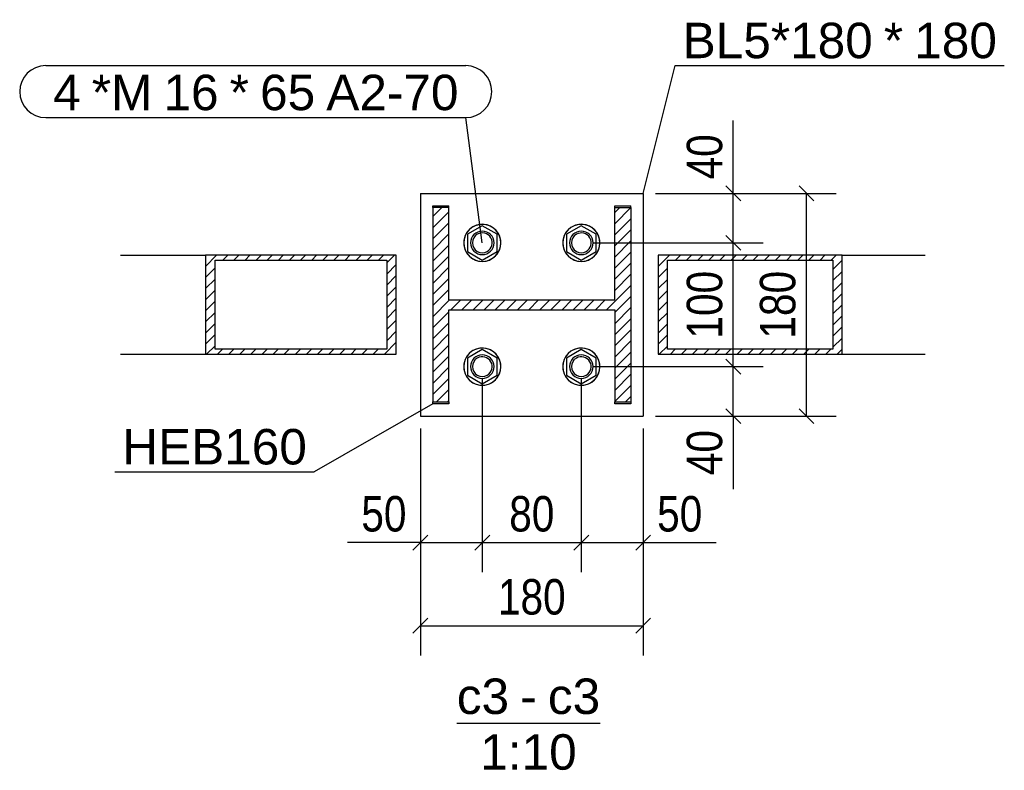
# Model space of a CAD drawing. Header units: millimetres. Extents: x -32861 to 254386, y 0 to 15445.
# Tile 64 of 67: x 236565 to 237360, y 44 to 651. Entities that reach past the tile are written whole.
import ezdxf

# ---------------------------------------------------------------- set-up
doc = ezdxf.new("R2010")
doc.units = ezdxf.units.MM
doc.styles.add('Arial', font='ARIAL.TTF', dxfattribs={"height": 0.2})
doc.styles.add('Arial Narrow', font='ARIALN.TTF', dxfattribs={"height": 0.2})

# ---------------------------------------------------------------- blocks, each defined once
blk = doc.blocks.new('Unknown-20 - 33336')
at = {"color": 5}
blk.add_line((236917.92, 82.5), (237033.76, 82.5), dxfattribs=at)
at = {"color": 5, "style": 'Arial'}
for s, height, p in [('c3', 28.652, (236917.92, 90)), ('c3', 28.652, (236991.5, 90)), ('-', 28.65, (236969.19, 90)), ('1:10', 28.652, (236936.91, 45))]:
    blk.add_text(s, height=height, dxfattribs=at).set_placement(p)
blk = doc.blocks.new('Part-33342 - 33336')
at = {"color": 7}
for p, q in [((237068.51, 510.67), (237068.58, 510.67)), ((237068.58, 510.67), (237068.58, 330.67)), ((237068.51, 330.67), (237068.58, 330.67))]:
    blk.add_line(p, q, dxfattribs=at)
blk = doc.blocks.new('Part-33343 - 33336')
at = {"color": 7}
for p, q in [((236888.51, 510.67), (236888.51, 330.67)), ((236888.51, 510.67), (237068.51, 510.67)), ((237068.51, 510.67), (237068.51, 330.67)), ((236888.51, 330.67), (237068.51, 330.67))]:
    blk.add_line(p, q, dxfattribs=at)
blk = doc.blocks.new('Bolt-33348 - 33336')
at = {"color": 7}
for p, q in [((236938.51, 484.53), (236926.51, 477.6)), ((236938.51, 484.53), (236926.51, 477.6)), ((236926.51, 477.6), (236926.51, 463.75)), ((236926.51, 477.6), (236926.51, 463.75)), ((236950.51, 477.6), (236938.51, 484.53)), ((236950.51, 477.6), (236938.51, 484.53)), ((236950.51, 463.75), (236950.51, 477.6)), ((236950.51, 463.75), (236950.51, 477.6)), ((237018.51, 484.53), (237006.51, 477.6)), ((237018.51, 484.53), (237006.51, 477.6)), ((237006.51, 477.6), (237006.51, 463.75)), ((237006.51, 477.6), (237006.51, 463.75)), ((237030.51, 477.6), (237018.51, 484.53)), ((237030.51, 477.6), (237018.51, 484.53)), ((237030.51, 463.75), (237030.51, 477.6)), ((237030.51, 463.75), (237030.51, 477.6)), ((236926.51, 463.75), (236938.51, 456.82)), ((236926.51, 463.75), (236938.51, 456.82)), ((236938.51, 456.82), (236950.51, 463.75)), ((236938.51, 456.82), (236950.51, 463.75)), ((237006.51, 463.75), (237018.51, 456.82)), ((237006.51, 463.75), (237018.51, 456.82)), ((237018.51, 456.82), (237030.51, 463.75)), ((237018.51, 456.82), (237030.51, 463.75)), ((236938.51, 384.53), (236926.51, 377.6)), ((236938.51, 384.53), (236926.51, 377.6)), ((236950.51, 377.6), (236938.51, 384.53)), ((236950.51, 377.6), (236938.51, 384.53)), ((237018.51, 384.53), (237006.51, 377.6)), ((237018.51, 384.53), (237006.51, 377.6)), ((237030.51, 377.6), (237018.51, 384.53)), ((237030.51, 377.6), (237018.51, 384.53)), ((236926.51, 377.6), (236926.51, 363.75)), ((236926.51, 377.6), (236926.51, 363.75)), ((236950.51, 363.75), (236950.51, 377.6)), ((236950.51, 363.75), (236950.51, 377.6)), ((237006.51, 377.6), (237006.51, 363.75)), ((237006.51, 377.6), (237006.51, 363.75)), ((237030.51, 363.75), (237030.51, 377.6)), ((237030.51, 363.75), (237030.51, 377.6)), ((236926.51, 363.75), (236938.51, 356.82)), ((236926.51, 363.75), (236938.51, 356.82)), ((236938.51, 356.82), (236950.51, 363.75)), ((236938.51, 356.82), (236950.51, 363.75)), ((237006.51, 363.75), (237018.51, 356.82)), ((237006.51, 363.75), (237018.51, 356.82)), ((237018.51, 356.82), (237030.51, 363.75)), ((237018.51, 356.82), (237030.51, 363.75))]:
    blk.add_line(p, q, dxfattribs=at)
for centre, radius, start, end in [((236938.51, 470.67), 15, 90, 270), ((236938.51, 470.67), 15, 300, 120), ((236938.51, 470.67), 15, 270, 90), ((237018.51, 470.67), 15, 90, 270), ((237018.51, 470.67), 15, 300, 120), ((237018.51, 470.67), 15, 270, 90), ((236938.51, 470.67), 15, 120, 300), ((236938.51, 470.67), 9.5, 360, 180), ((236938.51, 470.67), 8, 120, 300), ((236938.51, 470.67), 8, 300, 120), ((237018.51, 470.67), 15, 120, 300), ((237018.51, 470.67), 9.5, 360, 180), ((237018.51, 470.67), 8, 120, 300), ((237018.51, 470.67), 8, 300, 120), ((236938.51, 470.67), 9.5, 180, 360), ((237018.51, 470.67), 9.5, 180, 360), ((236938.51, 370.67), 15, 90, 270), ((236938.51, 370.67), 15, 120, 300), ((236938.51, 370.67), 15, 300, 120), ((236938.51, 370.67), 15, 270, 90), ((237018.51, 370.67), 15, 90, 270), ((237018.51, 370.67), 15, 120, 300), ((237018.51, 370.67), 15, 300, 120), ((237018.51, 370.67), 15, 270, 90), ((236938.51, 370.67), 9.5, 360, 180), ((236938.51, 370.67), 8, 120, 300), ((236938.51, 370.67), 8, 300, 120), ((237018.51, 370.67), 9.5, 360, 180), ((237018.51, 370.67), 8, 120, 300), ((237018.51, 370.67), 8, 300, 120), ((236938.51, 370.67), 9.5, 180, 360), ((237018.51, 370.67), 9.5, 180, 360)]:
    blk.add_arc(centre, radius, start, end, dxfattribs=at)
blk = doc.blocks.new('Part-33369 - 33336')
h = blk.add_hatch()
h.set_pattern_fill('', color=1, scale=2, style=0, pattern_type=0)
h.set_pattern_definition([(45, (236714.899, 460.673), (-4.49013, 4.49013), [])])
h.paths.add_polyline_path([(236869.08, 460.67), (236714.9, 460.67), (236714.9, 380.67), (236869.08, 380.67)])
h.paths.add_polyline_path([(236722.61, 384.67), (236722.61, 456.67), (236861.37, 456.67), (236861.37, 384.67)])
at = {"color": 7}
for p, q in [((236646.16, 460.67), (236714.9, 460.67)), ((236869.08, 460.67), (236714.9, 460.67)), ((236714.9, 460.67), (236714.9, 380.67)), ((236722.61, 384.67), (236722.61, 456.67)), ((236722.61, 456.67), (236861.37, 456.67)), ((236861.37, 456.67), (236861.37, 384.67)), ((236869.08, 380.67), (236869.08, 460.67)), ((236861.37, 384.67), (236722.61, 384.67)), ((236646.16, 380.67), (236714.9, 380.67)), ((236714.9, 380.67), (236869.08, 380.67))]:
    blk.add_line(p, q, dxfattribs=at)
blk = doc.blocks.new('Part-33363 - 33336')
h = blk.add_hatch()
h.set_pattern_fill('', color=1, scale=2, style=0, pattern_type=0)
h.set_pattern_definition([(45, (237080.691, 460.673), (-4.49013, 4.49013), [])])
h.paths.add_polyline_path([(237229.3, 460.67), (237080.69, 460.67), (237080.69, 380.67), (237229.3, 380.67)])
h.paths.add_polyline_path([(237088.12, 384.67), (237088.12, 456.67), (237221.87, 456.67), (237221.87, 384.67)])
at = {"color": 7}
for p, q in [((237080.69, 460.67), (237080.69, 380.67)), ((237229.3, 460.67), (237080.69, 460.67)), ((237088.12, 384.67), (237088.12, 456.67)), ((237088.12, 456.67), (237221.87, 456.67)), ((237221.87, 456.67), (237221.87, 384.67)), ((237229.3, 460.67), (237296.4, 460.67)), ((237229.3, 380.67), (237229.3, 460.67)), ((237221.87, 384.67), (237088.12, 384.67)), ((237080.69, 380.67), (237229.3, 380.67)), ((237229.3, 380.67), (237296.4, 380.67))]:
    blk.add_line(p, q, dxfattribs=at)
blk = doc.blocks.new('Part-33404 - 33336')
h = blk.add_hatch()
h.set_pattern_fill('', color=1, scale=2, style=0, pattern_type=0)
h.set_pattern_definition([(45, (237058.511, 499.1745), (-4.49013, 4.49013), [])])
h.paths.add_polyline_path([(237058.51, 342.17), (237058.51, 499.17), (237045.51, 499.17), (237045.51, 424.67), (236911.51, 424.67), (236911.51, 499.17), (236898.51, 499.17), (236898.51, 342.18), (236911.51, 342.18), (236911.51, 416.67), (237045.51, 416.67), (237045.51, 342.17)])
at = {"color": 7}
for p, q in [((236898.51, 499.17), (236898.51, 500.67)), ((236898.51, 500.67), (236911.51, 500.67)), ((236911.51, 499.17), (236898.51, 499.17)), ((236898.51, 499.17), (236898.51, 342.18)), ((236911.51, 499.17), (236911.51, 500.67)), ((236911.51, 424.67), (236911.51, 499.17)), ((237045.51, 500.67), (237058.51, 500.67)), ((237045.51, 499.17), (237045.51, 500.67)), ((237045.51, 424.67), (237045.51, 499.17)), ((237045.51, 499.17), (237058.51, 499.17)), ((237058.51, 499.17), (237058.51, 500.67)), ((237058.51, 499.17), (237058.51, 342.17)), ((236911.51, 424.67), (237045.51, 424.67)), ((236911.51, 342.18), (236911.51, 416.67)), ((236911.51, 416.67), (237045.51, 416.67)), ((237045.51, 416.67), (237045.51, 342.17)), ((236898.51, 340.67), (236898.51, 342.18)), ((236898.51, 342.18), (236911.51, 342.18)), ((236911.51, 342.18), (236911.51, 340.67)), ((237045.51, 340.67), (237045.51, 342.17)), ((237045.51, 342.17), (237058.51, 342.17)), ((237058.51, 342.17), (237058.51, 340.67)), ((236911.51, 340.67), (236898.51, 340.67)), ((237058.51, 340.67), (237045.51, 340.67))]:
    blk.add_line(p, q, dxfattribs=at)
blk = doc.blocks.new('StraightDimension-33584 - 33336')
at = {"color": 174}
for p, q in [((237078.51, 510.67), (237224.45, 510.67)), ((237206.45, 504.67), (237194.45, 516.67)), ((237200.45, 330.67), (237200.45, 510.67)), ((237194.45, 336.67), (237206.45, 324.67)), ((237078.51, 330.67), (237224.45, 330.67))]:
    blk.add_line(p, q, dxfattribs=at)
at = {"color": 30, "style": 'Arial Narrow'}
blk.add_text('180', height=28.633, rotation=90.00021, dxfattribs=at).set_placement((237191.45, 393.32))
blk = doc.blocks.new('StraightDimension-33518 - 33336')
at = {"color": 174}
for p, q in [((237147.34, 364.67), (237135.34, 376.67)), ((237028.52, 370.67), (237165.34, 370.67)), ((237141.34, 330.67), (237141.34, 370.67)), ((237135.34, 336.67), (237147.34, 324.67)), ((237078.51, 330.67), (237165.34, 330.67)), ((237141.34, 330.67), (237141.34, 271.7)), ((237141.34, 330.67), (237141.34, 271.7))]:
    blk.add_line(p, q, dxfattribs=at)
at = {"color": 30, "style": 'Arial Narrow'}
blk.add_text('40', height=28.633, rotation=90.00021, dxfattribs=at).set_placement((237132.34, 282.95))
blk = doc.blocks.new('StraightDimension-33420 - 33336')
at = {"color": 174}
for p, q in [((236938.52, 360.67), (236938.52, 204.47)), ((236888.51, 320.67), (236888.51, 204.47)), ((236894.51, 234.47), (236882.51, 222.47)), ((236932.52, 222.47), (236944.52, 234.47)), ((236888.51, 228.47), (236829.54, 228.47)), ((236888.51, 228.47), (236829.54, 228.47)), ((236888.51, 228.47), (236938.52, 228.47))]:
    blk.add_line(p, q, dxfattribs=at)
at = {"color": 30, "style": 'Arial Narrow'}
blk.add_text('50', height=28.633, dxfattribs=at).set_placement((236840.79, 237.47))
blk = doc.blocks.new('StraightDimension-33421 - 33336')
at = {"color": 174}
for p, q in [((236938.52, 360.67), (236938.52, 204.47)), ((237018.52, 360.67), (237018.52, 204.47)), ((236944.52, 234.47), (236932.52, 222.47)), ((237012.52, 222.47), (237024.52, 234.47)), ((236938.52, 228.47), (237018.52, 228.47))]:
    blk.add_line(p, q, dxfattribs=at)
at = {"color": 30, "style": 'Arial Narrow'}
blk.add_text('80', height=28.633, dxfattribs=at).set_placement((236960.28, 237.47))
blk = doc.blocks.new('StraightDimension-33486 - 33336')
at = {"color": 174}
for p, q in [((236888.51, 320.67), (236888.51, 137.36)), ((237068.51, 320.67), (237068.51, 137.36)), ((236894.51, 167.36), (236882.51, 155.36)), ((237062.51, 155.36), (237074.51, 167.36)), ((236888.51, 161.36), (237068.51, 161.36))]:
    blk.add_line(p, q, dxfattribs=at)
at = {"color": 30, "style": 'Arial Narrow'}
blk.add_text('180', height=28.633, dxfattribs=at).set_placement((236951.16, 170.36))
blk = doc.blocks.new('StraightDimension-33422 - 33336')
at = {"color": 174}
for p, q in [((237018.52, 360.67), (237018.52, 204.47)), ((237068.51, 320.67), (237068.51, 204.47)), ((237024.52, 234.47), (237012.52, 222.47)), ((237062.51, 222.47), (237074.51, 234.47)), ((237018.52, 228.47), (237068.51, 228.47)), ((237068.51, 228.47), (237127.49, 228.47)), ((237068.51, 228.47), (237127.49, 228.47))]:
    blk.add_line(p, q, dxfattribs=at)
at = {"color": 30, "style": 'Arial Narrow'}
blk.add_text('50', height=28.633, dxfattribs=at).set_placement((237079.76, 237.47))
blk = doc.blocks.new('StraightDimension-33519 - 33336')
at = {"color": 174}
for p, q in [((237028.52, 470.67), (237165.35, 470.67)), ((237147.35, 464.67), (237135.35, 476.67)), ((237141.35, 370.67), (237141.35, 470.67)), ((237135.35, 376.67), (237147.35, 364.67)), ((237028.52, 370.67), (237165.35, 370.67))]:
    blk.add_line(p, q, dxfattribs=at)
at = {"color": 30, "style": 'Arial Narrow'}
blk.add_text('100', height=28.633, rotation=90.00021, dxfattribs=at).set_placement((237132.35, 393.32))
blk = doc.blocks.new('StraightDimension-33520 - 33336')
at = {"color": 174}
for p, q in [((237141.35, 510.67), (237141.35, 569.65)), ((237141.35, 510.67), (237141.35, 569.65)), ((237078.51, 510.67), (237165.35, 510.67)), ((237147.35, 504.67), (237135.35, 516.67)), ((237141.35, 470.67), (237141.35, 510.67)), ((237028.52, 470.67), (237165.35, 470.67)), ((237135.35, 476.67), (237147.35, 464.67))]:
    blk.add_line(p, q, dxfattribs=at)
at = {"color": 30, "style": 'Arial Narrow'}
blk.add_text('40', height=28.633, rotation=90.00021, dxfattribs=at).set_placement((237132.35, 521.92))
blk = doc.blocks.new('Mark-33406 - 33336')
at = {"color": 136}
for p, q in [((237068.51, 510.67), (237094.44, 613.88)), ((237094.44, 613.88), (237360.28, 613.88))]:
    blk.add_line(p, q, dxfattribs=at)
at = {"color": 30, "style": 'Arial'}
for s, height, p in [('BL5*180', 28.652, (237100.44, 619.88)), ('*', 28.65, (237262.96, 619.88)), ('180', 28.652, (237287.53, 619.88))]:
    blk.add_text(s, height=height, dxfattribs=at).set_placement(p)
blk = doc.blocks.new('Mark-33344 - 33336')
at = {"color": 7}
for p, q in [((236585.78, 613.88), (236925.26, 613.88)), ((236585.78, 571.88), (236925.26, 571.88)), ((236938.51, 470.67), (236925.26, 571.88))]:
    blk.add_line(p, q, dxfattribs=at)
for centre, start, end in [((236585.78, 592.88), 90, 270), ((236925.26, 592.88), 270, 90)]:
    blk.add_arc(centre, 21, start, end, dxfattribs=at)
at = {"color": 30, "style": 'Arial'}
for s, height, p in [('4', 28.65, (236591.78, 577.88)), ('*M', 28.652, (236623.03, 577.88)), ('16', 28.652, (236680.93, 577.88)), ('*', 28.65, (236734.43, 577.88)), ('65', 28.652, (236759, 577.88)), ('A2-70', 28.652, (236812.5, 577.88))]:
    blk.add_text(s, height=height, dxfattribs=at).set_placement(p)
blk = doc.blocks.new('Mark-33400 - 33336')
at = {"color": 136}
for p in [(236898.51, 340.67), (236641.73, 285.62)]:
    blk.add_line(p, (236802.75, 285.62), dxfattribs=at)
at = {"color": 30, "style": 'Arial'}
blk.add_text('HEB160', height=28.652, dxfattribs=at).set_placement((236647.73, 291.62))

msp = doc.modelspace()

# ---------------------------------------------------------------- block references
for name in ['Mark-33406 - 33336', 'Mark-33344 - 33336', 'StraightDimension-33520 - 33336', 'Part-33343 - 33336', 'Part-33342 - 33336', 'StraightDimension-33584 - 33336', 'Part-33404 - 33336', 'Bolt-33348 - 33336', 'StraightDimension-33519 - 33336', 'Part-33369 - 33336', 'Part-33363 - 33336', 'StraightDimension-33518 - 33336', 'StraightDimension-33420 - 33336', 'StraightDimension-33421 - 33336', 'StraightDimension-33422 - 33336', 'Mark-33400 - 33336', 'StraightDimension-33486 - 33336', 'Unknown-20 - 33336']:
    msp.add_blockref(name, (0, 0))

doc.saveas('drawing.dxf')
